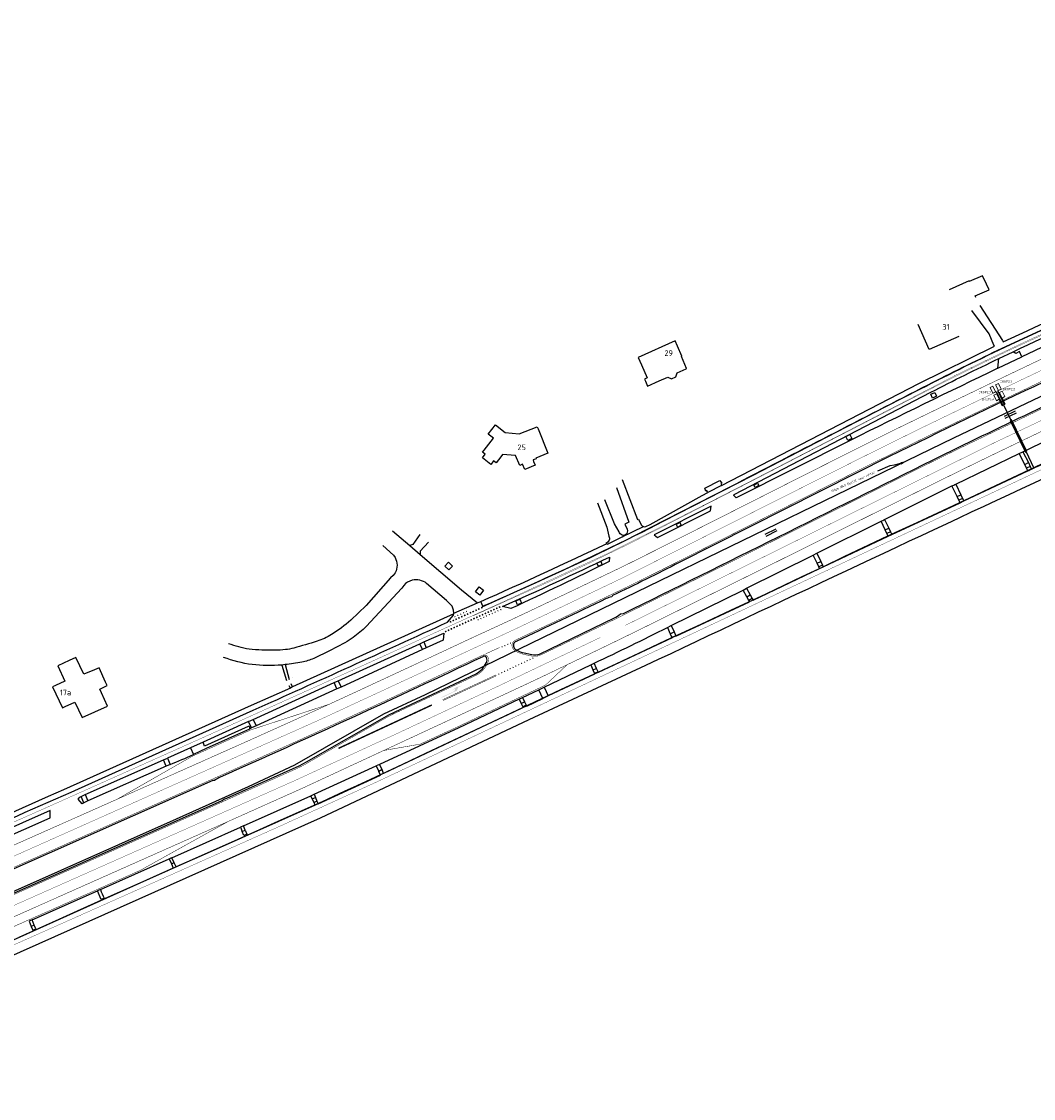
# Model space of a CAD drawing. Header units: metres. Extents: x 144112 to 146497, y 457631 to 458575.
# Tile 19 of 59: x 145323 to 145648, y 457937 to 458283. Entities that reach past the tile are written whole.
import ezdxf
from ezdxf.enums import TextEntityAlignment as Align

# ---------------------------------------------------------------- set-up
doc = ezdxf.new("R2010")
doc.units = ezdxf.units.M
doc.header["$LTSCALE"] = 0.25
for name, pattern in [('N237M200$0$030270', [0.75, 0.0675, -0.6825]), ('N237M200$0$11', [0.5, 0.25, -0.25]), ('N237M200$0$13', [1, 0.25, -0.75]), ('N237M200$0$39', [3, 0.75, -2.25]), ('VW-30-270_STREEP', [3, 0.3, -2.7])]:
    doc.linetypes.add(name, pattern=pattern)
doc.layers.get('0').update_dxf_attribs({"linetype": 'CONTINUOUS', "lineweight": 0})
for name, color, linetype in [('B01_D', 1, 'CONTINUOUS'), ('KABEL-500', 3, 'CONTINUOUS'), ('LUS-T-CODE', 1, 'CONTINUOUS'), ('N2378000$0$WEG-T01', 252, 'CONTINUOUS'), ('N237M200$0$TM-L_03-27_10', 252, 'N237M200$0$030270'), ('N237M200$0$TM-L_1-1_15', 252, 'N237M200$0$11'), ('N237M200$0$TM-L_1-3_45', 252, 'N237M200$0$13'), ('N237M200$0$TM-L_3-9_10', 252, 'N237M200$0$39'), ('N237M200$0$TM-L_C_15', 252, 'CONTINUOUS'), ('N237M200$0$TM-PIJL', 252, 'CONTINUOUS'), ('N237M200$0$TM-SYMBOOL', 252, 'CONTINUOUS'), ('ONDERGROND', 7, 'CONTINUOUS'), ('VRI - BUIS', 1, 'CONTINUOUS'), ('VRI - Koppelkabel', 30, 'CONTINUOUS'), ('WEG-NW-MARKERING 0.30-2.70 STREEP DIK 10', 8, 'VW-30-270_STREEP'), ('WEG-NW-VERHARDING', 42, 'CONTINUOUS'), ('Z02', 7, 'CONTINUOUS')]:
    doc.layers.add(name, color=color, linetype=linetype)
doc.layers.add('LUSSEN', color=7, linetype='CONTINUOUS', lineweight=0)
doc.styles.add('ISO', font='ISO')
doc.styles.add('VRI131 kabel1$0$ISO', font='ISO')

# ---------------------------------------------------------------- blocks, each defined once
blk = doc.blocks.new('V_1X1')
blk.add_lwpolyline([(1.49, 0.03), (1.52, -0.99), (-0.48, -1), (-0.5, 0), (1.49, 0.03)])
at = {"layer": 'LUS-T-CODE', "style": 'ISO'}
blk.add_attdef('LUS', text='', height=1, rotation=270, dxfattribs=at).set_placement((-0.02, -2.41), align=Align.MIDDLE)
blk = doc.blocks.new('N237M200$0$dbl')
at = {"layer": 'N237M200$0$TM-SYMBOOL'}
blk.add_hatch(color=256, dxfattribs=at).paths.add_polyline_path([(0, 0), (0.5, 0), (0.5, 0.5), (0, 0.5)])
blk = doc.blocks.new('N237M200$0$vobul')
at = {"layer": 'N237M200$0$TM-PIJL'}
blk.add_hatch(color=256, dxfattribs=at).paths.add_polyline_path([(0, 0.08), (4.6, 0.08), (5.2, 0.67), (4, 0.67), (5.7, 0.98), (7.5, 0.67), (6.2, 0.67), (5.45, -0.08), (0, -0.08)])
blk = doc.blocks.new('N237M200$0$dht')
at = {"layer": 'N237M200$0$TM-SYMBOOL'}
blk.add_hatch(color=256, dxfattribs=at).paths.add_polyline_path([(0, 0), (0, 0.5), (0.47, 0.25)])
blk = doc.blocks.new('N237_ondergrond1')
at = {"layer": 'B01_D', "color": 8}
for points in [[(145631.78, 458201.01), (145627.53, 458199.12)], [(145633.04, 458198.28), (145631.78, 458201.01)], [(145627.45, 458199.31), (145621.04, 458196.47)], [(145627.53, 458199.12), (145627.45, 458199.31)], [(145633.87, 458196.47), (145633.04, 458198.28)], [(145629.45, 458194.5), (145633.87, 458196.47)], [(145629.54, 458194.3), (145629.45, 458194.5)], [(145629.66, 458194.03), (145629.54, 458194.3)], [(145614.7, 458177.3), (145611.14, 458185.3)], [(145533.15, 458180.1), (145521.27, 458174.82)], [(145533.91, 458178.36), (145533.15, 458180.1)], [(145624.15, 458181.5), (145614.7, 458177.3)], [(145535.31, 458175.15), (145533.91, 458178.36)], [(145521.27, 458174.82), (145522.32, 458172.41)], [(145535.13, 458175.08), (145535.31, 458175.15)], [(145536.8, 458171.19), (145535.13, 458175.08)], [(145522.32, 458172.41), (145524.15, 458168.25)], [(145533.39, 458168.56), (145533.57, 458169.16)], [(145533.57, 458169.16), (145533.76, 458169.82)], [(145533.76, 458169.82), (145536.64, 458171.12)], [(145536.64, 458171.12), (145536.8, 458171.19)], [(145524.15, 458168.25), (145523.28, 458167.86)], [(145523.28, 458167.86), (145523.58, 458167.18)], [(145523.58, 458167.18), (145524.27, 458165.62)], [(145524.27, 458165.62), (145528.05, 458167.3)], [(145528.05, 458167.3), (145530.73, 458168.49)], [(145530.73, 458168.49), (145531.93, 458167.91)], [(145531.93, 458167.91), (145533.39, 458168.56)], [(145474.3, 458151.68), (145475.43, 458153.16)], [(145475.43, 458153.16), (145478.55, 458150.72)], [(145483.11, 458150.24), (145488.84, 458152.57)], [(145488.84, 458152.57), (145489.12, 458151.88)], [(145489.12, 458151.88), (145492.3, 458144.08)], [(145471.79, 458145.05), (145474.78, 458148.9)], [(145473.14, 458150.18), (145474.3, 458151.68)], [(145474.78, 458148.9), (145473.14, 458150.18)], [(145478.55, 458150.72), (145483.11, 458150.24)], [(145471.29, 458144.41), (145471.79, 458145.05)], [(145471.27, 458142.6), (145472.11, 458143.81)], [(145473.95, 458140.48), (145471.27, 458142.6)], [(145472.11, 458143.81), (145471.29, 458144.41)], [(145474.86, 458141.64), (145474.03, 458140.59)], [(145475.25, 458141.32), (145474.86, 458141.64)], [(145477.17, 458142.88), (145475.67, 458140.96)], [(145477.73, 458143.6), (145477.17, 458142.88)], [(145481.91, 458143.36), (145477.73, 458143.6)], [(145483.25, 458140.17), (145481.91, 458143.36)], [(145488.53, 458142.29), (145487.53, 458141.89)], [(145487.53, 458141.89), (145487.71, 458141.44)], [(145492.3, 458144.08), (145488.44, 458142.51)], [(145488.44, 458142.51), (145488.53, 458142.29)], [(145474.03, 458140.59), (145473.95, 458140.48)], [(145475.67, 458140.96), (145475.25, 458141.32)], [(145484.14, 458140.53), (145483.25, 458140.17)], [(145484.86, 458138.86), (145484.14, 458140.53)], [(145488.2, 458140.21), (145484.86, 458138.86)], [(145487.71, 458141.44), (145488.2, 458140.21)], [(145338.62, 458077.54), (145335.02, 458075.91)], [(145335.02, 458075.91), (145337.29, 458070.92)], [(145340.83, 458078.54), (145338.62, 458077.54)], [(145343.39, 458073.14), (145340.83, 458078.54)], [(145346.75, 458074.56), (145343.39, 458073.14)], [(145348.25, 458075.19), (145346.75, 458074.56)], [(145350.35, 458070.65), (145348.25, 458075.19)], [(145334.21, 458069.55), (145333.33, 458069.15)], [(145333.33, 458069.15), (145336.45, 458062.36)], [(145337.29, 458070.92), (145334.21, 458069.55)], [(145348.45, 458068.43), (145350.86, 458069.54)], [(145350.86, 458069.54), (145350.35, 458070.65)], [(145349, 458067.23), (145348.45, 458068.43)], [(145350.95, 458062.96), (145349, 458067.23)], [(145336.45, 458062.36), (145337.37, 458062.78)], [(145337.37, 458062.78), (145340.49, 458064.17)], [(145340.49, 458064.17), (145342.79, 458059.25)], [(145342.79, 458059.25), (145350.95, 458062.96)]]:
    blk.add_lwpolyline(points, dxfattribs=at)
at = {"layer": 'N2378000$0$WEG-T01', "color": 8}
for p, q in [((145638.79, 458155.94), (145642.39, 458157.67)), ((145639.09, 458155.31), (145642.69, 458157.04)), ((145562.01, 458118.06), (145565.59, 458119.85)), ((145562.32, 458117.44), (145565.9, 458119.23))]:
    blk.add_line(p, q, dxfattribs=at)
for points in [[(145743.37, 458224.96, -0.002295), (145694.71, 458203.52), (145681.1, 458197.46, 0.003885), (145636.63, 458177, 0.005542), (145614.22, 458165.91, 0.001711), (145550.84, 458133.25), (145519.62, 458117.3, -0.005084), (145498.17, 458107.03, -0.006621), (145471.44, 458094.96), (145470.75, 458096.52)], [(145638.23, 458180.23), (145638.43, 458179.81, -0.002629), (145679.21, 458198.58)], [(145641.62, 458176.63, -0.005505), (145679.73, 458194.13), (145680.03, 458191.83), (145644.44, 458175.02)], [(145676.78, 458178.68), (145676.1, 458178.59), (145651.54, 458167, 0.003126), (145601.85, 458142.98), (145591, 458137.57), (145534.46, 458108.99, -0.005598), (145513.05, 458098.41), (145512.76, 458098.02)], [(145723.7, 458172.76), (145720.73, 458171.59), (145713.42, 458168.25), (145708.61, 458165.48), (145703.98, 458163.03), (145682.62, 458151.4), (145660.35, 458140.29), (145652.32, 458136.38, 0.001424), (145523.66, 458075.96), (145486.14, 458058.49), (145419.15, 458026.96), (145317.89, 457981.75)], [(145515.56, 458092.51), (145516.6, 458092.69, 0.001481), (145615.89, 458141.96, -0.00404), (145678.84, 458172.1), (145679.38, 458172.69)], [(145636.7, 458171.3, 0.003891), (145589.52, 458148.29), (145552.67, 458129.76), (145551.92, 458130.53), (145552.02, 458130.87), (145615.21, 458163.64, -0.008844), (145637.04, 458174.43)], [(145647.53, 458138.98, 0.004223), (145667.47, 458148.7)], [(145646.32, 458138.4, 0.000137), (145647.53, 458138.98)], [(145621.98, 458133.55, -0.000229), (145623.17, 458134.14)], [(145516.98, 458121.35), (145517.68, 458119.65), (145517.81, 458119.15, -0.314295), (145516.93, 458117.8)], [(145521.41, 458122.93), (145522.2, 458121.1), (145522.52, 458120.76, 0.084867), (145522.93, 458120.55)], [(145522.93, 458120.55, 0.137452), (145523.67, 458120.53), (145525.1, 458121.18)], [(145599.22, 458122.25, -0.000081), (145600.36, 458122.82)], [(145511.82, 458117.48, -0.514901), (145510.92, 458115.24)], [(145516.93, 458117.8, -0.199657), (145516.09, 458117.77, -0.234159), (145515.14, 458118.87)], [(145439.32, 458114.45), (145442.71, 458111.34), (145443.24, 458110.58, -0.26111), (145443.27, 458105.74), (145442.62, 458104.82), (145441.76, 458104.07), (145433.98, 458095.2), (145429.05, 458090.52, -0.041071), (145422.85, 458085.9, -0.062013), (145418.19, 458083.74, -0.012735), (145410.73, 458081.56, -0.03628), (145408.04, 458081.05, -0.027724), (145404.67, 458080.86, -0.023075), (145396.37, 458081.18, -0.039757), (145389.83, 458082.94)], [(145470.75, 458096.52, 0.008064), (145511.29, 458115.15)], [(145462.07, 458092.79), (145462, 458093.69), (145461.53, 458095.02), (145459.73, 458096.83), (145453.35, 458102.29, 0.235415), (145448.73, 458103.31, 0.152792), (145446.03, 458101.67), (145445.41, 458100.8), (145433.99, 458088.47, -0.020436), (145429.79, 458084.97, -0.035509), (145427.15, 458083.24), (145422.22, 458080.63), (145417.13, 458078.23, -0.059584), (145413.33, 458077.07)], [(145512.76, 458098.02, 0.053459), (145510.96, 458097.42, -0.003952), (145482.09, 458083.69, 0.208064), (145481.22, 458082.8, 0.184138), (145481.51, 458081.55, 0.124711), (145482.17, 458080.94, 0.06606), (145484.7, 458079.98), (145487.18, 458079.46, 0.088806), (145489.02, 458079.47), (145489.54, 458079.65), (145513.61, 458091.22, 0.058808), (145515.56, 458092.51)], [(145302.51, 458019.13, -0.000281), (145341.68, 458036.46), (145397.66, 458061.59, 0.001424), (145460.09, 458089.85), (145462, 458092.11), (145462.13, 458092.52)], [(145507.19, 458076.74, 0.00567), (145530.67, 458088.18)], [(145471.36, 458078.77, -0.006157), (145387.09, 458040.15, 0.053831), (145385.33, 458039.05)], [(145406.91, 458076.13, -0.115394), (145388.18, 458078.57)], [(145388.25, 458033.13), (145389.29, 458033.42), (145412.47, 458043.78), (145414.79, 458045.02), (145441.45, 458060.29), (145469.26, 458073.32), (145470.47, 458074.12), (145471.29, 458074.95, 0.047158), (145472.53, 458076.9, 0.239096), (145472.58, 458078.56, 0.424788), (145471.36, 458078.77)], [(145413.33, 458077.07, -0.026053), (145407.93, 458076.27)], [(145396.47, 458055.59, 0.899958), (145396.04, 458056.38), (145382.12, 458050.14), (145381.6, 458051.39)], [(145371.03, 458044.25, 0.019702), (145378.52, 458047.46)], [(145371.46, 458012.31), (145372.02, 458010.91), (145314.14, 457984.97, -0.000288), (145302.51, 457979.78, -0.000288)], [(145348.7, 458004.11, 0.038107), (145349.89, 458001.34), (145348.88, 458000.91), (145347.78, 458003.7)]]:
    blk.add_lwpolyline(points, format="xyb", dxfattribs=at)
for points in [[(145635.4, 458178.7), (145633.86, 458182.33), (145628.35, 458189.88)], [(145630.93, 458191.46), (145638.23, 458180.23)], [(145548.04, 458133.76), (145611.36, 458166.41), (145635.58, 458178.44), (145635.4, 458178.7)], [(145637.04, 458174.43), (145641.62, 458176.63)], [(145644.44, 458175.02), (145643.64, 458176.67), (145642.44, 458176.07), (145641.62, 458176.63)], [(145636.7, 458171.3), (145644.44, 458175.02)], [(145636.7, 458171.3), (145637.04, 458174.43)], [(145644.76, 458144.56), (145664.52, 458154.03)], [(145623.17, 458134.14), (145643.55, 458143.98)], [(145643.55, 458143.98), (145644.76, 458144.56)], [(145645.31, 458140.45), (145643.55, 458143.98)], [(145644.76, 458144.56), (145646.51, 458141.04)], [(145625.76, 458128.76), (145646.32, 458138.4)], [(145645.31, 458140.45), (145646.51, 458141.04)], [(145645.9, 458139.25), (145645.31, 458140.45)], [(145647.1, 458139.84), (145645.9, 458139.25)], [(145646.32, 458138.4), (145645.9, 458139.25)], [(145646.51, 458141.04), (145647.1, 458139.84)], [(145647.1, 458139.84), (145647.53, 458138.98)], [(145516.17, 458135.66), (145521.02, 458122.79), (145521.41, 458122.93)], [(145542.63, 458132.87), (145547.52, 458135.35)], [(145547.52, 458135.35), (145548.06, 458134.51)], [(145514.28, 458133.04), (145518.22, 458121.99), (145516.98, 458121.35)], [(145525.1, 458121.18), (145541.83, 458130.54), (145543.58, 458131.45)], [(145542.99, 458131.94), (145542.63, 458132.87)], [(145543.51, 458131.59), (145543.28, 458132.08), (145542.99, 458131.94)], [(145543.58, 458131.45), (145543.51, 458131.59)], [(145548.04, 458133.76), (145543.58, 458131.45)], [(145548.06, 458134.51), (145547.74, 458134.36), (145547.97, 458133.88)], [(145547.97, 458133.88), (145548.04, 458133.76)], [(145600.36, 458122.82), (145621.98, 458133.55)], [(145623.6, 458130.18), (145621.98, 458133.55)], [(145623.17, 458134.14), (145624.8, 458130.76)], [(145508.18, 458128.11), (145511.16, 458120.38), (145511.82, 458117.48)], [(145515.14, 458118.87), (145513.61, 458121.37), (145510.61, 458129.15)], [(145602.66, 458117.99), (145624.56, 458128.2)], [(145623.6, 458130.18), (145624.8, 458130.76)], [(145624.18, 458128.98), (145623.6, 458130.18)], [(145625.38, 458129.56), (145624.18, 458128.98)], [(145624.56, 458128.2), (145624.18, 458128.98)], [(145624.56, 458128.2), (145625.76, 458128.76)], [(145624.8, 458130.76), (145625.38, 458129.56)], [(145625.38, 458129.56), (145625.76, 458128.76)], [(145578.65, 458112), (145599.22, 458122.25)], [(145600.55, 458119.47), (145599.22, 458122.25)], [(145600.36, 458122.82), (145601.69, 458120.02)], [(145442.42, 458119.22), (145447.93, 458114.49)], [(145451.17, 458117.96), (145448.9, 458114.73), (145447.93, 458114.49)], [(145516.15, 458117.29), (145522.93, 458120.55)], [(145516.15, 458117.29), (145516.93, 458117.8)], [(145580.67, 458107.61), (145601.51, 458117.45)], [(145600.55, 458119.47), (145601.69, 458120.02)], [(145601.1, 458118.33), (145600.55, 458119.47)], [(145602.24, 458118.87), (145601.1, 458118.33)], [(145601.51, 458117.45), (145601.1, 458118.33)], [(145601.51, 458117.45), (145602.66, 458117.99)], [(145601.69, 458120.02), (145602.24, 458118.87)], [(145602.24, 458118.87), (145602.66, 458117.99)], [(145447.93, 458114.49), (145451.28, 458111.58)], [(145453.99, 458115.53), (145451.32, 458112.65), (145451.28, 458111.58)], [(145510.92, 458115.24), (145511.29, 458115.15)], [(145511.29, 458115.15), (145511.44, 458114.88), (145516.15, 458117.29)], [(145451.28, 458111.58), (145464.55, 458100.21), (145469.66, 458096.05)], [(145556.05, 458100.74), (145577.46, 458111.41)], [(145577.46, 458111.41), (145578.65, 458112)], [(145578.67, 458108.79), (145577.46, 458111.41)], [(145578.65, 458112), (145579.87, 458109.34)], [(145557.87, 458097.49), (145558.17, 458096.95), (145579.47, 458107.04)], [(145578.67, 458108.79), (145579.87, 458109.34)], [(145579.22, 458107.59), (145578.67, 458108.79)], [(145580.43, 458108.14), (145579.22, 458107.59)], [(145579.47, 458107.04), (145579.22, 458107.59)], [(145579.47, 458107.04), (145580.67, 458107.61)], [(145579.87, 458109.34), (145580.43, 458108.14)], [(145580.43, 458108.14), (145580.67, 458107.61)], [(145531.88, 458088.78), (145554.92, 458100.18)], [(145554.92, 458100.18), (145556.05, 458100.74)], [(145556.15, 458097.97), (145554.92, 458100.18)], [(145556.05, 458100.74), (145557.25, 458098.59)], [(145533.32, 458085.49), (145533.36, 458085.39), (145557.02, 458096.42), (145556.77, 458096.87)], [(145556.15, 458097.97), (145557.25, 458098.59)], [(145556.77, 458096.87), (145556.15, 458097.97)], [(145557.87, 458097.49), (145556.77, 458096.87)], [(145557.25, 458098.59), (145557.87, 458097.49)], [(145462.07, 458092.79), (145469.66, 458096.05)], [(145469.66, 458096.05), (145470.75, 458096.52)], [(145462.13, 458092.52), (145410.29, 458069.09)], [(145462.13, 458092.52), (145462.07, 458092.79)], [(145452.42, 458083.51), (145458.9, 458086.35), (145458.68, 458084.11), (145453.25, 458081.65)], [(145530.67, 458088.18), (145531.88, 458088.78)], [(145530.67, 458088.18), (145531.55, 458086.18)], [(145531.55, 458086.18), (145532.78, 458086.72)], [(145531.88, 458088.78), (145532.78, 458086.72)], [(145532.78, 458086.72), (145533.32, 458085.49)], [(145425.02, 458071.06), (145451.23, 458082.97)], [(145451.23, 458082.97), (145452.42, 458083.51)], [(145452.04, 458081.08), (145451.23, 458082.97)], [(145452.42, 458083.51), (145453.25, 458081.65)], [(145532.08, 458084.95), (145532.14, 458084.82), (145508.43, 458073.74), (145508.37, 458073.89)], [(145531.55, 458086.18), (145532.08, 458084.95)], [(145533.32, 458085.49), (145532.08, 458084.95)], [(145452.04, 458081.08), (145425.92, 458069.03)], [(145453.25, 458081.65), (145452.04, 458081.08)], [(145407.93, 458076.27), (145406.91, 458076.13)], [(145406.91, 458076.13), (145408.43, 458071.17)], [(145407.93, 458076.27), (145409.2, 458071.47)], [(145491.07, 458068.99), (145506.05, 458076.19)], [(145506.05, 458076.19), (145507.19, 458076.74)], [(145506.05, 458076.19), (145506.71, 458074.58)], [(145507.88, 458075.06), (145507.19, 458076.74)], [(145507.2, 458073.41), (145507.28, 458073.2), (145492.33, 458066.19)], [(145506.71, 458074.58), (145507.88, 458075.06)], [(145506.71, 458074.58), (145507.2, 458073.41)], [(145508.37, 458073.89), (145507.2, 458073.41)], [(145508.37, 458073.89), (145507.88, 458075.06)], [(145397.69, 458058.69), (145423.7, 458070.5)], [(145409.65, 458068.74), (145409.29, 458069.49)], [(145410.29, 458069.09), (145409.65, 458068.74)], [(145410.29, 458069.09), (145409.88, 458070.05)], [(145410.33, 458071.97), (145410.36, 458071.98)], [(145423.7, 458070.5), (145425.02, 458071.06)], [(145424.59, 458068.44), (145423.7, 458070.5)], [(145425.92, 458069.03), (145424.59, 458068.44)], [(145425.02, 458071.06), (145425.92, 458069.03)], [(145489.43, 458068.19), (145491.07, 458068.99)], [(145491.07, 458068.99), (145492.33, 458066.19)], [(145409.65, 458068.74), (145397.08, 458063.15), (145336.83, 458036.06)], [(145424.59, 458068.44), (145398.61, 458056.59)], [(145483.02, 458065.15), (145484.13, 458065.68)], [(145484.13, 458065.68), (145489.43, 458068.19)], [(145484.13, 458065.68), (145484.81, 458064.32)], [(145490.7, 458065.43), (145489.43, 458068.19)], [(145492.33, 458066.19), (145490.7, 458065.43)], [(145483.02, 458065.15), (145463.72, 458055.98), (145438.2, 458044.23)], [(145484.26, 458062.67), (145484.37, 458062.45), (145439.55, 458041.35), (145439.09, 458042.64)], [(145483.02, 458065.15), (145483.71, 458063.77)], [(145483.71, 458063.77), (145484.81, 458064.32)], [(145483.71, 458063.77), (145484.26, 458062.67)], [(145485.36, 458063.22), (145484.26, 458062.67)], [(145484.81, 458064.32), (145485.36, 458063.22)], [(145485.36, 458063.22), (145485.48, 458062.97), (145490.7, 458065.43)], [(145396.22, 458058), (145397.69, 458058.69)], [(145397.69, 458058.69), (145398.61, 458056.59)], [(145396.47, 458055.59), (145382.62, 458049.38), (145378.52, 458047.46)], [(145396.22, 458058), (145381.6, 458051.39)], [(145397.17, 458055.96), (145396.22, 458058)], [(145397.17, 458055.96), (145396.47, 458055.59)], [(145398.61, 458056.59), (145397.17, 458055.96)], [(145377.55, 458049.6), (145370.15, 458046.28)], [(145381.6, 458051.39), (145377.55, 458049.6)], [(145377.55, 458049.6), (145378.52, 458047.46)], [(145343.75, 458034.54), (145368.88, 458045.74)], [(145368.88, 458045.74), (145370.15, 458046.28)], [(145369.72, 458043.69), (145368.88, 458045.74)], [(145370.15, 458046.28), (145371.03, 458044.25)], [(145369.72, 458043.69), (145344.66, 458032.55)], [(145371.03, 458044.25), (145369.72, 458043.69)], [(145417.27, 458034.71), (145437.15, 458043.78)], [(145418.52, 458031.62), (145438.54, 458040.79), (145438.01, 458042)], [(145438.2, 458044.23), (145437.15, 458043.78)], [(145437.15, 458043.78), (145438.01, 458042)], [(145439.09, 458042.64), (145438.01, 458042)], [(145439.09, 458042.64), (145438.2, 458044.23)], [(145385.33, 458039.05), (145384.8, 458039.11), (145306.34, 458004.29), (145302.51, 458002.58)], [(145336.83, 458036.06), (145331.94, 458033.92)], [(145342.49, 458033.98), (145343.75, 458034.54)], [(145343.75, 458034.54), (145344.66, 458032.55)], [(145416.16, 458034.19), (145417.27, 458034.71)], [(145417.27, 458034.71), (145417.73, 458033.68)], [(145331.94, 458033.92), (145302.51, 458020.85)], [(145302.51, 457994.8), (145387.71, 458032.67), (145388.25, 458033.13)], [(145343.35, 458031.94), (145342.82, 458031.65), (145341.53, 458033.07), (145342.09, 458033.78), (145342.49, 458033.98)], [(145343.35, 458031.94), (145342.49, 458033.98)], [(145344.66, 458032.55), (145343.35, 458031.94)], [(145417.57, 458031.18), (145382.27, 458015.4), (145373, 458011.36), (145372.37, 458012.72)], [(145394.55, 458024.55), (145416.16, 458034.19)], [(145416.64, 458033.21), (145416.16, 458034.19)], [(145416.64, 458033.21), (145417.73, 458033.68)], [(145417.25, 458032), (145416.64, 458033.21)], [(145418.15, 458032.43), (145417.25, 458032)], [(145417.57, 458031.18), (145417.25, 458032)], [(145418.52, 458031.62), (145417.57, 458031.18)], [(145417.73, 458033.68), (145418.15, 458032.43)], [(145418.15, 458032.43), (145418.52, 458031.62)], [(145315.48, 458019.58), (145332.5, 458027.11), (145332.56, 458029.45), (145314.64, 458021.54)], [(145371.64, 458014.32), (145393.58, 458024.11)], [(145394.55, 458024.55), (145393.58, 458024.11)], [(145393.58, 458024.11), (145394.21, 458022.67)], [(145395.13, 458023.1), (145394.55, 458024.55)], [(145395.13, 458023.1), (145395.68, 458021.89), (145394.73, 458021.44), (145394.21, 458022.67)], [(145394.21, 458022.67), (145395.13, 458023.1)], [(145348.7, 458004.11), (145370.73, 458013.94)], [(145371.64, 458014.32), (145370.73, 458013.94)], [(145370.73, 458013.94), (145371.46, 458012.31)], [(145372.37, 458012.72), (145371.64, 458014.32)], [(145372.37, 458012.72), (145371.46, 458012.31)], [(145326.74, 457994.35), (145347.78, 458003.7)], [(145348.7, 458004.11), (145347.78, 458003.7)], [(145326.74, 457994.35), (145325.83, 457993.95)], [(145325.83, 457993.95), (145326.48, 457992.3)], [(145327.36, 457992.72), (145326.74, 457994.35)], [(145326.48, 457992.3), (145326.97, 457991.1), (145327.91, 457991.5), (145327.36, 457992.72)], [(145327.36, 457992.72), (145326.48, 457992.3)]]:
    blk.add_lwpolyline(points, dxfattribs=at)
for points in [[(145615.77, 458161.76), (145615.2, 458163.01), (145616.45, 458163.57), (145617.02, 458162.32)], [(145588.56, 458148.12), (145587.95, 458149.4), (145589.23, 458150.02), (145589.84, 458148.74)], [(145558.42, 458133.81), (145559.6, 458134.46), (145559.97, 458133.73), (145558.8, 458133.09)], [(145544.72, 458127.13), (145526.37, 458117.89), (145527.45, 458116.98), (145544.52, 458125.54)], [(145535.1, 458120.94), (145534.7, 458121.81), (145533.43, 458121.23), (145533.83, 458120.36)], [(145460.44, 458106.61), (145459.19, 458107.84), (145460.41, 458109.09), (145461.66, 458107.86)], [(145509.71, 458108.39), (145509.33, 458109.36), (145508.04, 458108.77), (145508.43, 458107.8)], [(145470.25, 458101.19), (145471.67, 458100.1), (145470.44, 458098.51), (145469.03, 458099.6)], [(145483.31, 458097.29), (145483.85, 458096), (145482.55, 458095.46), (145482.02, 458096.76)]]:
    blk.add_lwpolyline(points, close=True, dxfattribs=at)
blk.add_lwpolyline([(145512.09, 458110.77), (145511.97, 458109.31, -0.006059), (145480.4, 458094.22), (145477.68, 458094.87, 0.007077)], format="xyb", close=True, dxfattribs=at)
at = {"layer": 'N237M200$0$TM-L_03-27_10', "color": 8, "const_width": 0.1, "flags": 128}
for points in [[(145302.51, 458017.62, -0.000029), (145332.15, 458030.75, 0.002111), (145480.8, 458097.71), (145511.54, 458111.94, 0.004502), (145552.13, 458132.42), (145623.08, 458169.04, -0.007716), (145653.71, 458183.61), (145708.61, 458208.39), (145734.45, 458219.35), (145814.09, 458255.11), (145862.39, 458277.66)], [(145302.51, 457978.19, 0.000543), (145406.65, 458024.59), (145437.71, 458038.79), (145659.79, 458143.06, 0.007537), (145694.9, 458161.17, 0.001953), (145738.47, 458182.58), (145754.53, 458192.27), (145830.67, 458226.07), (145837.6, 458228.91), (145887.04, 458247.76)]]:
    blk.add_lwpolyline(points, format="xyb", dxfattribs=at)
at = {"layer": 'N237M200$0$TM-L_1-1_15', "color": 8, "const_width": 0.15, "flags": 128}
blk.add_lwpolyline([(145472.28, 458079.68), (145476.82, 458081.76)], dxfattribs=at)
at = {"layer": 'N237M200$0$TM-L_1-3_45', "color": 8, "const_width": 0.45, "flags": 128}
blk.add_lwpolyline([(145455.06, 458063.31, -0.000154), (145425.09, 458049.39, -0.000154)], format="xyb", dxfattribs=at)
at = {"layer": 'N237M200$0$TM-L_3-9_10', "color": 8, "const_width": 0.1, "flags": 128}
for points in [[(145860.24, 458265.59), (145717.54, 458201.88), (145684.59, 458186.68, 0.003364), (145611.7, 458151.94), (145592.06, 458142.21), (145516.52, 458104.2), (145481.55, 458087.53), (145418.33, 458058.24, -0.00013), (145302.51, 458006.63, -0.00013)], [(145757.99, 458204.2, 0.003909), (145693, 458174.65), (145635.79, 458147.53), (145517.2, 458088.87)], [(145302.51, 457990.83), (145410.91, 458038.99, 0.005167), (145509.09, 458084.95)]]:
    blk.add_lwpolyline(points, format="xyb", dxfattribs=at)
at = {"layer": 'N237M200$0$TM-L_C_15', "color": 8, "const_width": 0.15, "flags": 128}
for points in [[(145302.51, 458010.19, -0.000184), (145353.99, 458033.05), (145394.73, 458051.19, 0.002006), (145423.33, 458064.1), (145429.65, 458067.02), (145455.59, 458079.07), (145468.06, 458084.9), (145480.16, 458090.47), (145487.57, 458093.96), (145512.67, 458105.95, 0.004052), (145521.22, 458110.13), (145533.27, 458116.18, 0.000694), (145572.41, 458135.96), (145590.6, 458145.11, -0.002187), (145605.39, 458152.47, -0.002346), (145655.01, 458176.32, -0.000973), (145690.07, 458192.84, -0.002106), (145707.54, 458200.92), (145716.2, 458204.84), (145739.65, 458215.36), (145758.41, 458223.6), (145775.2, 458231.08)], [(145762.79, 458202.82), (145761.29, 458202.15), (145755.06, 458199.22), (145749.26, 458196.58), (145736.12, 458190.8), (145728.83, 458187.53, 0.001377), (145703.64, 458175.99, 0.002694), (145674.77, 458162.52), (145654.55, 458152.91), (145637.2, 458144.6), (145629.74, 458140.99), (145618.61, 458135.52), (145598.22, 458125.41), (145565.92, 458109.33), (145524.64, 458088.91, -0.00258), (145510.28, 458081.9), (145493.11, 458073.65, -0.002934), (145484.27, 458069.47, -0.000366), (145413.36, 458036.54), (145403.28, 458032.04), (145389.14, 458025.7, 0.000138), (145302.51, 457987.2, 0.000138)], [(145651.34, 458167.4), (145625.36, 458154.94, 0.002063), (145596.21, 458140.69), (145590.79, 458137.97), (145534.26, 458109.39, -0.002382), (145517.33, 458100.97), (145510.77, 458097.83), (145496.63, 458091.04), (145482.91, 458084.58), (145481.57, 458083.93, 0.128336), (145480.88, 458083.16, 0.135912), (145480.75, 458082.4, 0.118807), (145481.13, 458081.31, 0.124711), (145481.95, 458080.55, 0.050454), (145483.88, 458079.74, 0.022186), (145487.1, 458079.01, 0.058949), (145488.3, 458078.94, 0.079162), (145489.71, 458079.23), (145513.81, 458090.81), (145516.79, 458092.29), (145546.34, 458106.88), (145553.58, 458110.46), (145594.09, 458130.61, -0.001532), (145616.09, 458141.56, -0.002668), (145628.77, 458147.74), (145654.91, 458160.29)], [(145469.47, 458072.93, 0.047358), (145470.75, 458073.77, 0.059135), (145471.65, 458074.67, 0.047158), (145472.93, 458076.7, 0.116768), (145473.2, 458077.82, 0.059294), (145473.14, 458078.35, 0.076054), (145472.97, 458078.79, 0.219389), (145472.14, 458079.36, 0.187889), (145471.11, 458079.15)], [(145439.6, 458048.71), (145451.3, 458050.75), (145463.6, 458056.42, -0.001148), (145489.24, 458068.6), (145491.54, 458069.71), (145498.44, 458076.21)], [(145475.68, 458072.98, -0.000089), (145458.47, 458064.98, -0.000089)], [(145475.8, 458072.71, -0.000089), (145458.6, 458064.7, -0.00369)], [(145442.55, 458060.35, 0.016493), (145439.4, 458058.64), (145416.13, 458045.29)], [(145416.14, 458045.3, -0.030603), (145411.45, 458042.8), (145389.48, 458033), (145387.89, 458032.26, 0.000169), (145302.51, 457994.32, 0.000169)]]:
    blk.add_lwpolyline(points, format="xyb", dxfattribs=at)
for points in [[(145302.51, 458003.08), (145306.16, 458004.7), (145384.62, 458039.52), (145412.83, 458052.18), (145440.12, 458064.66), (145471.17, 458079.18)], [(145442.54, 458060.35), (145469.45, 458072.92)], [(145422.14, 458063.55), (145396.99, 458055.33), (145378.29, 458046.94), (145353.99, 458033.05)], [(145389.61, 458025.91), (145361.54, 458010.3), (145346.04, 458003.4), (145302.51, 457984.1)]]:
    blk.add_lwpolyline(points, dxfattribs=at)
at = {"layer": 'WEG-NW-MARKERING 0.30-2.70 STREEP DIK 10', "color": 8, "linetype": 'VW-30-270_STREEP', "ltscale": 0.25, "const_width": 0.1, "flags": 128}
blk.add_lwpolyline([(145468.38, 458091.94), (145493.09, 458103.02, 0.012618), (145530.01, 458120.92), (145558.69, 458135.63), (145576.36, 458144.78), (145601.48, 458157.7), (145612.54, 458163.37, -0.008638), (145641.41, 458177.59), (145676.61, 458193.79), (145714.09, 458210.36), (145741.44, 458222.47), (145771.94, 458236.19), (145807.75, 458252.22, 0.004786), (145825.14, 458260.21), (145872.44, 458282.48)], format="xyb", dxfattribs=at)
blk.add_lwpolyline([(145468.38, 458091.94), (145493.09, 458103.02, 0.012618), (145530.01, 458120.92), (145558.69, 458135.63), (145576.36, 458144.78), (145601.48, 458157.7), (145612.54, 458163.37, -0.008638), (145641.41, 458177.59), (145676.61, 458193.79), (145714.09, 458210.36), (145741.44, 458222.47), (145771.94, 458236.19), (145807.75, 458252.22, 0.004786), (145825.14, 458260.21), (145872.44, 458282.48)], format="xyb", dxfattribs=at)
at = {"layer": 'WEG-NW-VERHARDING', "color": 8, "flags": 128}
blk.add_lwpolyline([(145471.16, 458094.83), (145492.48, 458104.39, 0.012617), (145529.33, 458122.26), (145558, 458136.96), (145575.68, 458146.11), (145600.79, 458159.03), (145611.86, 458164.7, -0.008639), (145640.78, 458178.95), (145676, 458195.15), (145713.48, 458211.73), (145740.83, 458223.84), (145771.32, 458237.55), (145807.14, 458253.59, 0.004786), (145824.51, 458261.57), (145862.38, 458279.4)], format="xyb", dxfattribs=at)
blk.add_lwpolyline([(145471.16, 458094.83), (145492.48, 458104.39, 0.012617), (145529.33, 458122.26), (145558, 458136.96), (145575.68, 458146.11), (145600.79, 458159.03), (145611.86, 458164.7, -0.008639), (145640.78, 458178.95), (145676, 458195.15), (145713.48, 458211.73), (145740.83, 458223.84), (145771.32, 458237.55), (145807.14, 458253.59, 0.004786), (145824.51, 458261.57), (145862.38, 458279.4)], format="xyb", dxfattribs=at)
at = {"layer": 'N237M200$0$TM-PIJL', "color": 8, "rotation": 25.03880203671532}
blk.add_blockref('N237M200$0$vobul', (145458.14, 458065.71), dxfattribs=at)
at = {"layer": 'N237M200$0$TM-SYMBOOL', "color": 8}
for name, p, rotation in [('N237M200$0$dht', (145465.49, 458092.83), 114.2115852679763), ('N237M200$0$dht', (145466.4, 458093.24), 114.2115852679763), ('N237M200$0$dbl', (145467.76, 458092.75), 114.2115852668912), ('N237M200$0$dbl', (145468.64, 458093.15), 114.2115852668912), ('N237M200$0$dbl', (145469.58, 458093.57), 114.2115852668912), ('N237M200$0$dbl', (145470.46, 458093.97), 114.2115852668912), ('N237M200$0$dbl', (145471.41, 458094.39), 114.2115852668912), ('N237M200$0$dbl', (145473.02, 458092.76), 24.4000358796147), ('N237M200$0$dbl', (145473.93, 458093.17), 24.4000358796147), ('N237M200$0$dbl', (145474.84, 458093.58), 24.4000358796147), ('N237M200$0$dht', (145475.04, 458093.13), 294.4000358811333), ('N237M200$0$dbl', (145475.75, 458093.99), 24.4000358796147), ('N237M200$0$dht', (145475.95, 458093.54), 294.4000358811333), ('N237M200$0$dbl', (145476.66, 458094.41), 24.4000358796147), ('N237M200$0$dht', (145476.87, 458093.95), 294.4000358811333), ('N237M200$0$dbl', (145461.35, 458089.87), 114.2115852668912), ('N237M200$0$dbl', (145462.26, 458090.28), 114.2115852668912), ('N237M200$0$dht', (145462.75, 458091.6), 114.2115852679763), ('N237M200$0$dbl', (145463.17, 458090.69), 114.2115852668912), ('N237M200$0$dht', (145463.67, 458092.01), 114.2115852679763), ('N237M200$0$dbl', (145464.08, 458091.1), 114.2115852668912), ('N237M200$0$dht', (145464.58, 458092.42), 114.2115852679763), ('N237M200$0$dbl', (145464.99, 458091.51), 114.2115852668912), ('N237M200$0$dbl', (145464.82, 458089.04), 24.4000358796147), ('N237M200$0$dbl', (145465.93, 458091.93), 114.2115852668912), ('N237M200$0$dbl', (145465.73, 458089.45), 24.4000358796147), ('N237M200$0$dbl', (145466.82, 458092.33), 114.2115852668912), ('N237M200$0$dbl', (145466.64, 458089.86), 24.4000358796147), ('N237M200$0$dbl', (145467.55, 458090.28), 24.4000358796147), ('N237M200$0$dbl', (145468.46, 458090.69), 24.4000358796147), ('N237M200$0$dbl', (145469.37, 458091.1), 24.4000358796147), ('N237M200$0$dht', (145469.58, 458090.65), 294.4000358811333), ('N237M200$0$dbl', (145470.28, 458091.52), 24.4000358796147), ('N237M200$0$dht', (145470.49, 458091.06), 294.4000358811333), ('N237M200$0$dbl', (145471.19, 458091.93), 24.4000358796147), ('N237M200$0$dht', (145471.4, 458091.47), 294.4000358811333), ('N237M200$0$dbl', (145472.11, 458092.34), 24.4000358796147), ('N237M200$0$dht', (145472.31, 458091.89), 294.4000358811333), ('N237M200$0$dht', (145473.22, 458092.3), 294.4000358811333), ('N237M200$0$dht', (145474.13, 458092.71), 294.4000358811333), ('N237M200$0$dbl', (145459.36, 458086.56), 24.4000358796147), ('N237M200$0$dbl', (145460.27, 458086.97), 24.4000358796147), ('N237M200$0$dbl', (145461.18, 458087.38), 24.4000358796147), ('N237M200$0$dbl', (145462.09, 458087.8), 24.4000358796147), ('N237M200$0$dbl', (145463, 458088.21), 24.4000358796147), ('N237M200$0$dbl', (145463.91, 458088.62), 24.4000358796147), ('N237M200$0$dht', (145479.1, 458082.8), 294.5179727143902), ('N237M200$0$dht', (145480.01, 458083.21), 294.5179727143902), ('N237M200$0$dht', (145477.28, 458081.97), 294.5179727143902), ('N237M200$0$dht', (145478.19, 458082.38), 294.5179727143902), ('N237M200$0$dht', (145482.31, 458075.76), 115.140590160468), ('N237M200$0$dht', (145483.21, 458076.18), 115.140590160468), ('N237M200$0$dht', (145484.12, 458076.61), 115.140590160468), ('N237M200$0$dht', (145485.02, 458077.03), 115.140590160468), ('N237M200$0$dht', (145485.93, 458077.46), 115.140590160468), ('N237M200$0$dht', (145486.83, 458077.88), 115.140590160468), ('N237M200$0$dht', (145487.74, 458078.3), 115.140590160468), ('N237M200$0$dht', (145476.87, 458073.21), 115.140590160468), ('N237M200$0$dht', (145477.78, 458073.63), 115.140590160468), ('N237M200$0$dht', (145478.68, 458074.06), 115.140590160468), ('N237M200$0$dht', (145479.59, 458074.48), 115.140590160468), ('N237M200$0$dht', (145480.5, 458074.91), 115.140590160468), ('N237M200$0$dht', (145481.4, 458075.33), 115.140590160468)]:
    blk.add_blockref(name, p, dxfattribs=dict(at, rotation=rotation))
at = {"layer": 'Z02', "color": 8, "style": 'ISO'}
for s, p in [('31', (145618.88, 458183.68)), ('29', (145529.69, 458175.28)), ('25', (145482.51, 458145.06)), ('17a', (145335.63, 458066.4))]:
    blk.add_text(s, height=1.8, dxfattribs=at).set_placement(p)

msp = doc.modelspace()

# ---------------------------------------------------------------- hatches: boundary and pattern name
at = {"layer": 'VRI - BUIS'}
h = msp.add_hatch(dxfattribs=at)
h.set_pattern_fill('LINE', color=256, scale=0.2, angle=32.04, style=0)
h.paths.add_polyline_path([(145640.66, 458154.53), (145645.53, 458144.38), (145645.98, 458144.59), (145641.11, 458154.74)])

# ---------------------------------------------------------------- linework, layer by layer
at = {"layer": 'KABEL-500'}
for p, q in [((145637.59, 458160.33), (145638.05, 458159.38)), ((145637.81, 458160.44), (145638.27, 458159.49)), ((145638.05, 458159.38), (145638.95, 458159.81)), ((145638.27, 458160.66), (145638.72, 458159.7)), ((145638.49, 458160.76), (145638.95, 458159.81)), ((145638.5, 458159.59), (145640.88, 458154.63)), ((145645.74, 458144.48), (145648.12, 458139.52))]:
    msp.add_line(p, q, dxfattribs=at)
for points in [[(145622.56, 458149.02), (145699.04, 458185.41), (145707.15, 458187.84), (145725.09, 458194.71), (145760.81, 458211.5)], [(145453.04, 458066.71), (145622.56, 458149.02)]]:
    msp.add_lwpolyline(points, dxfattribs=at)
at = {"layer": 'KABEL-500', "flags": 128}
for points in [[(145373.08, 458026.8), (145396.25, 458037.16), (145411.06, 458044.16), (145439.67, 458060.44), (145453.04, 458066.71)], [(145171.27, 457937.09), (145373.08, 458026.8)]]:
    msp.add_lwpolyline(points, dxfattribs=at)
at = {"layer": 'VRI - BUIS'}
for p, q in [((145635.98, 458163.79), (145636.2, 458163.89)), ((145636.2, 458163.89), (145637.81, 458160.44)), ((145636.65, 458164.09), (145636.87, 458164.2)), ((145636.65, 458164.09), (145638.27, 458160.66)), ((145637.15, 458161.35), (145637.59, 458160.33)), ((145638.06, 458161.74), (145638.49, 458160.76))]:
    msp.add_line(p, q, dxfattribs=at)
at = {"layer": 'VRI - BUIS', "color": 0}
for p, q in [((145605.51, 458141.02), (145606.31, 458141.13)), ((145605.51, 458141.02), (145605.65, 458140.66)), ((145606.31, 458141.13), (145605.53, 458140.98)), ((145606.31, 458141.13), (145605.55, 458140.93)), ((145606.31, 458141.13), (145605.57, 458140.89)), ((145606.31, 458141.13), (145605.58, 458140.84)), ((145606.31, 458141.13), (145605.58, 458140.84)), ((145606.31, 458141.13), (145605.6, 458140.8)), ((145605.6, 458140.79), (145606.31, 458141.13)), ((145605.6, 458140.81), (145606.31, 458141.13)), ((145606.31, 458141.13), (145605.62, 458140.75)), ((145606.31, 458141.13), (145605.64, 458140.71)), ((145606.31, 458141.13), (145605.65, 458140.66))]:
    msp.add_line(p, q, dxfattribs=at)
at = {"layer": 'VRI - BUIS', "flags": 128}
msp.add_lwpolyline([(145640.66, 458154.53), (145645.53, 458144.38), (145645.98, 458144.59), (145641.11, 458154.74)], close=True, dxfattribs=at)
at = {"layer": 'VRI - BUIS', "color": 0, "flags": 128}
for points in [[(145598.23, 458138.37), (145602.17, 458140.12), (145603.48, 458140.39), (145605.58, 458140.85)], [(145605.52, 458141.01), (145606.31, 458141.13)], [(145606.31, 458141.13), (145605.52, 458141)], [(145605.53, 458140.99), (145606.31, 458141.13)], [(145605.53, 458140.97), (145606.31, 458141.13)], [(145606.31, 458141.13), (145605.54, 458140.96)], [(145605.54, 458140.95), (145606.31, 458141.13)], [(145605.55, 458140.92), (145606.31, 458141.13)], [(145606.31, 458141.13), (145605.56, 458140.91)], [(145605.56, 458140.9), (145606.31, 458141.13)], [(145605.57, 458140.88), (145606.31, 458141.13)], [(145606.31, 458141.13), (145605.57, 458140.87)], [(145605.58, 458140.85), (145606.31, 458141.13)], [(145605.59, 458140.83), (145606.31, 458141.13)], [(145606.31, 458141.13), (145605.59, 458140.82)], [(145605.61, 458140.76), (145606.31, 458141.13)], [(145606.31, 458141.13), (145605.61, 458140.78)], [(145605.62, 458140.74), (145606.31, 458141.13)], [(145605.63, 458140.72), (145606.31, 458141.13)], [(145606.31, 458141.13), (145605.63, 458140.73)], [(145606.31, 458141.13), (145605.64, 458140.68)], [(145605.64, 458140.7), (145606.31, 458141.13)], [(145605.65, 458140.68), (145606.31, 458141.13)]]:
    msp.add_lwpolyline(points, dxfattribs=at)
at = {"layer": 'VRI - Koppelkabel', "flags": 128}
msp.add_lwpolyline([(145322.56, 457988.85), (145335.48, 457994.64), (145341.29, 457997.25), (145351.27, 458001.72), (145358.51, 458004.96), (145376.54, 458013.01), (145385.9, 458017.13), (145399.88, 458023.38), (145405.73, 458026), (145419.94, 458032.38), (145427.24, 458035.72), (145431.03, 458037.46), (145435.47, 458039.49), (145445.71, 458044.36), (145453.15, 458047.86), (145474.48, 458057.9), (145479.56, 458060.3), (145488.05, 458064.29), (145496.45, 458068.23), (145505.64, 458072.54), (145514.4, 458076.64), (145523.52, 458080.9), (145530.26, 458084.05), (145541.43, 458089.26), (145551.02, 458093.73), (145562.29, 458099.01), (145573.86, 458104.49), (145580.66, 458107.63), (145587.42, 458110.91), (145601.44, 458117.6), (145610.76, 458121.88), (145617.42, 458124.98), (145629.48, 458130.61), (145634.23, 458132.84), (145644.88, 458137.84), (145656.65, 458143.48)], dxfattribs=at)

# ---------------------------------------------------------------- block references
at = {"layer": 'LUSSEN'}
ref = msp.add_blockref('V_1X1', (145637.1, 458165.98), dxfattribs=dict(at, rotation=295.6163051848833))
ref.add_attrib('LUS', 'DKOP2.1', dxfattribs={"layer": 'LUS-T-CODE', "height": 0.7, "rotation": 0.3244, "style": 'ISO'}).set_placement((145639.26, 458167.06), align=Align.MIDDLE)
ref = msp.add_blockref('V_1X1', (145635.3, 458165.11), dxfattribs=dict(at, rotation=295.6163051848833))
ref.add_attrib('LUS', 'DKOP2.3', dxfattribs={"layer": 'LUS-T-CODE', "height": 0.7, "rotation": 0.3244, "style": 'ISO'}).set_placement((145632.48, 458163.66), align=Align.MIDDLE)
ref = msp.add_blockref('V_1X1', (145636.49, 458162.68), dxfattribs=dict(at, rotation=295.6163051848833))
ref.add_attrib('LUS', 'DKOP2.4', dxfattribs={"layer": 'LUS-T-CODE', "height": 0.7, "rotation": 0.3244, "style": 'ISO'}).set_placement((145633.55, 458161.38), align=Align.MIDDLE)
ref = msp.add_blockref('V_1X1', (145638.29, 458163.54), dxfattribs=dict(at, rotation=295.6163051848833))
ref.add_attrib('LUS', 'DKOP2.2', dxfattribs={"layer": 'LUS-T-CODE', "height": 0.7, "rotation": 0.3244, "style": 'ISO'}).set_placement((145640.22, 458164.62), align=Align.MIDDLE)
at = {"layer": 'ONDERGROND'}
msp.add_blockref('N237_ondergrond1', (0, 0), dxfattribs=at)

# ---------------------------------------------------------------- texts
at = {"layer": 'VRI - BUIS', "color": 0, "insert": (145583.15, 458132.2), "char_height": 0.75, "width": 17.1407, "attachment_point": 1, "rotation": 23.7474, "style": 'VRI131 kabel1$0$ISO'}
msp.add_mtext('Hdpe %%C40 Duct12 naar XP132', dxfattribs=at)

doc.saveas('drawing.dxf')
